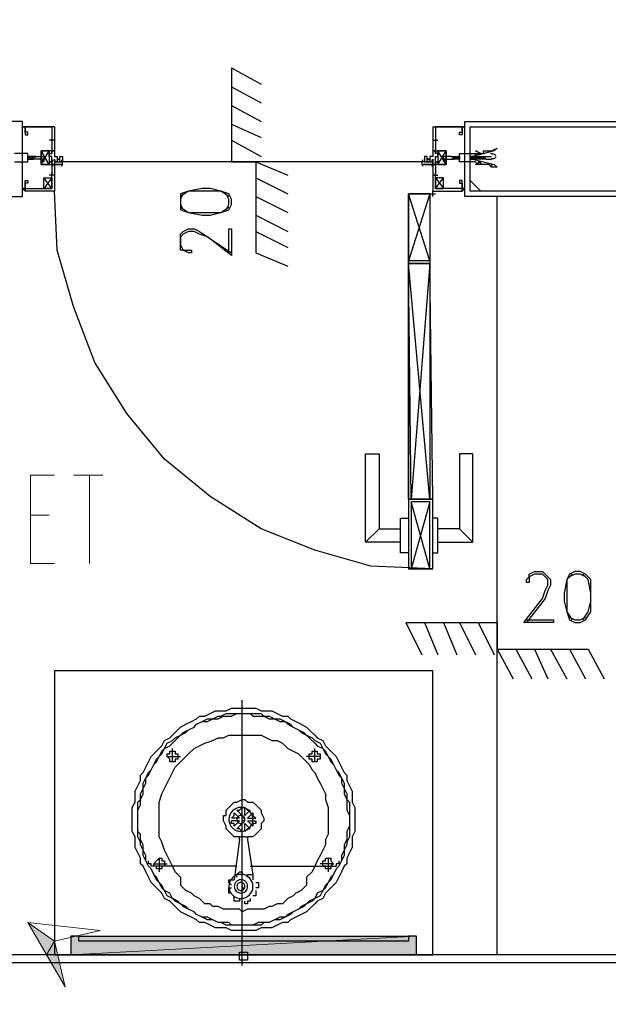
# Model space of a CAD drawing. Header units: millimetres. Extents: x 0 to 420, y 0 to 297.
# Tile 44 of 73: x 246 to 255, y 174 to 189. Entities that reach past the tile are written whole.
import ezdxf

# ---------------------------------------------------------------- set-up
doc = ezdxf.new("R2010")
doc.units = ezdxf.units.MM
doc.layers.add('FILL_000000', color=7, linetype='Continuous')
doc.layers.add('LINE_000000', color=7, linetype='Continuous')
doc.layers.add('FILL_FFFFFF', color=7, linetype='Continuous', true_color=0xffffff)
doc.layers.add('LINE_FFFFFF', color=7, linetype='Continuous', true_color=0xffffff)

msp = doc.modelspace()

# ---------------------------------------------------------------- hatches: boundary and pattern name
at = {"layer": 'FILL_000000'}
h = msp.add_hatch(color=7, dxfattribs=at)
h.dxf.hatch_style = 1
h.paths.add_polyline_path([(245.787, 175.006), (246.211, 174.71), (246.084, 174.498), (245.787, 175.006)])
h = msp.add_hatch(color=7, dxfattribs=at)
h.dxf.hatch_style = 1
h.paths.add_polyline_path([(246.211, 174.71), (246.084, 174.498), (246.38, 173.99), (246.211, 174.71)])
at = {"layer": 'FILL_FFFFFF'}
h = msp.add_hatch(color=7, dxfattribs=at)
h.dxf.hatch_style = 1
h.paths.add_polyline_path([(246.465, 174.794), (251.926, 174.794), (246.465, 174.498), (246.465, 174.794)])
h = msp.add_hatch(color=7, dxfattribs=at)
h.dxf.hatch_style = 1
h.paths.add_polyline_path([(251.926, 174.794), (246.465, 174.498), (251.926, 174.498), (251.926, 174.794)])

# ---------------------------------------------------------------- linework, layer by layer
at = {"layer": 'LINE_000000', "lineweight": 25}
for p, q in [((249.005, 188.51), (249.005, 187.029)), ((249.005, 188.51), (249.47, 188.256)), ((249.005, 188.214), (249.47, 187.96)), ((249.005, 187.918), (249.47, 187.664)), ((245.745, 187.621), (245.745, 187.621)), ((245.745, 187.579), (245.745, 187.579)), ((245.745, 187.579), (245.745, 187.579)), ((245.745, 187.537), (245.745, 187.537)), ((249.005, 187.621), (249.47, 187.41)), ((252.645, 187.621), (252.645, 187.621)), ((252.645, 187.579), (252.645, 187.579)), ((252.645, 187.579), (252.645, 187.579)), ((252.645, 187.537), (252.645, 187.537)), ((246.211, 187.367), (246.126, 187.367)), ((246.168, 187.41), (246.168, 187.325)), ((246.168, 187.367), (246.168, 187.367)), ((246.168, 187.367), (246.168, 187.367)), ((249.005, 187.367), (249.47, 187.113)), ((252.18, 187.367), (252.264, 187.367)), ((252.222, 187.41), (252.222, 187.325)), ((252.222, 187.367), (252.222, 187.367)), ((252.222, 187.367), (252.222, 187.367)), ((246.126, 186.986), (245.999, 187.198)), ((246.126, 186.986), (245.999, 187.198)), ((252.264, 186.986), (252.391, 187.198)), ((252.264, 186.986), (252.391, 187.198)), ((245.787, 187.113), (245.787, 187.113)), ((245.787, 187.113), (245.787, 187.113)), ((245.787, 187.113), (245.787, 187.113)), ((245.787, 187.071), (245.787, 187.071)), ((245.83, 187.113), (245.83, 187.113)), ((245.872, 187.113), (245.83, 187.113)), ((245.83, 187.071), (245.83, 187.071)), ((245.83, 187.071), (245.872, 187.071)), ((245.872, 187.113), (245.872, 187.113)), ((245.872, 187.071), (245.872, 187.071)), ((245.872, 187.071), (245.872, 187.071)), ((246.211, 187.029), (246.338, 187.029)), ((252.053, 187.029), (246.338, 187.029)), ((249.005, 187.029), (249.386, 187.029)), ((249.386, 187.029), (249.386, 185.589)), ((249.386, 187.029), (249.894, 186.817)), ((252.053, 187.029), (252.18, 187.029)), ((252.476, 187.113), (252.518, 187.113)), ((252.518, 187.071), (252.476, 187.113)), ((252.476, 187.113), (252.476, 187.113)), ((252.518, 187.113), (252.561, 187.113)), ((252.518, 187.113), (252.518, 187.113)), ((252.518, 187.071), (252.518, 187.071)), ((252.561, 187.071), (252.518, 187.071)), ((252.518, 187.071), (252.518, 187.071)), ((252.561, 187.113), (252.561, 187.113)), ((252.561, 187.071), (252.561, 187.071)), ((252.603, 187.113), (252.603, 187.113)), ((252.603, 187.113), (252.603, 187.113)), ((252.603, 187.113), (252.603, 187.113)), ((252.603, 187.071), (252.603, 187.071)), ((252.772, 187.113), (252.815, 187.113)), ((252.772, 187.113), (252.772, 187.113)), ((252.772, 187.071), (252.772, 187.071)), ((252.815, 187.071), (252.772, 187.071)), ((252.772, 187.071), (252.772, 187.071)), ((252.815, 187.113), (252.815, 187.113)), ((252.815, 187.071), (252.815, 187.071)), ((252.857, 187.113), (252.857, 187.113)), ((252.857, 187.113), (252.899, 187.113)), ((252.857, 187.113), (252.857, 187.113)), ((252.899, 187.071), (252.857, 187.071)), ((252.857, 187.071), (252.857, 187.071)), ((252.899, 187.113), (252.899, 187.113)), ((252.899, 187.113), (252.942, 187.113)), ((252.899, 187.113), (252.899, 187.113)), ((252.899, 187.113), (252.899, 187.113)), ((252.899, 187.071), (252.899, 187.071)), ((252.942, 187.071), (252.899, 187.071)), ((252.899, 187.071), (252.899, 187.071)), ((252.899, 187.071), (252.899, 187.071)), ((252.942, 187.113), (252.984, 187.113)), ((252.942, 187.113), (252.942, 187.113)), ((252.984, 187.071), (252.942, 187.071)), ((252.942, 187.071), (252.942, 187.071)), ((252.942, 187.071), (252.942, 187.071)), ((252.984, 187.071), (252.984, 187.113)), ((252.984, 187.113), (252.984, 187.113)), ((252.984, 187.113), (252.984, 187.113)), ((252.984, 187.113), (253.111, 187.113)), ((252.984, 187.071), (252.984, 187.071)), ((253.026, 187.071), (252.984, 187.071)), ((252.984, 187.071), (252.984, 187.071)), ((252.984, 187.071), (252.984, 187.071)), ((253.026, 187.071), (253.026, 187.071)), ((253.026, 187.071), (253.111, 187.071)), ((246.168, 186.775), (246.168, 186.859)), ((246.168, 186.775), (246.168, 186.859)), ((252.222, 186.775), (252.222, 186.859)), ((252.222, 186.775), (252.222, 186.859)), ((246.168, 186.605), (246.041, 186.775)), ((246.168, 186.775), (246.041, 186.605)), ((246.211, 186.817), (246.126, 186.817)), ((246.211, 186.817), (246.126, 186.817)), ((246.168, 186.817), (246.168, 186.817)), ((246.168, 186.817), (246.168, 186.817)), ((249.386, 186.775), (249.894, 186.521)), ((252.18, 186.817), (252.264, 186.817)), ((252.18, 186.817), (252.264, 186.817)), ((252.222, 186.817), (252.222, 186.817)), ((252.222, 186.817), (252.222, 186.817)), ((252.222, 186.605), (252.349, 186.775)), ((252.222, 186.775), (252.349, 186.605)), ((252.942, 186.563), (252.772, 186.732)), ((245.703, 186.563), (245.703, 186.563)), ((245.745, 186.605), (245.745, 186.605)), ((245.745, 186.563), (245.745, 186.563)), ((252.18, 186.478), (252.18, 186.563)), ((252.645, 186.605), (252.645, 186.605)), ((252.645, 186.563), (252.645, 186.563)), ((252.688, 186.563), (252.688, 186.563)), ((249.386, 186.478), (249.894, 186.224)), ((252.137, 185.462), (251.799, 186.521)), ((252.137, 186.521), (251.799, 185.462)), ((252.137, 186.521), (252.222, 186.521)), ((253.196, 174.498), (253.196, 186.478)), ((249.386, 186.182), (249.894, 185.928)), ((249.386, 185.928), (249.894, 185.674)), ((249.386, 185.589), (249.894, 185.378)), ((252.137, 181.695), (251.799, 185.42)), ((252.137, 185.42), (251.841, 181.695)), ((252.137, 181.652), (251.841, 180.594)), ((252.137, 180.594), (251.841, 181.652)), ((251.333, 181.229), (251.121, 181.017)), ((252.603, 181.229), (252.815, 181.017)), ((251.756, 179.747), (253.196, 179.747)), ((251.756, 179.747), (252.01, 179.239)), ((252.053, 179.747), (252.264, 179.239)), ((252.349, 179.747), (252.561, 179.239)), ((252.603, 179.747), (252.857, 179.239)), ((252.899, 179.747), (253.153, 179.239)), ((253.196, 179.747), (253.196, 179.324)), ((253.196, 179.324), (254.635, 179.324)), ((253.196, 179.324), (253.45, 178.858)), ((253.492, 179.324), (253.746, 178.858)), ((253.788, 179.324), (254, 178.858)), ((254.042, 179.324), (254.296, 178.858)), ((254.339, 179.324), (254.593, 178.858)), ((254.635, 179.324), (254.889, 178.858)), ((249.174, 174.329), (249.174, 178.52)), ((248.073, 177.546), (248.073, 177.758)), ((250.317, 177.546), (250.317, 177.758)), ((247.989, 177.631), (248.2, 177.631)), ((248.158, 177.631), (248.158, 177.631)), ((250.402, 177.631), (250.19, 177.631)), ((250.402, 177.631), (250.402, 177.631)), ((249.047, 176.742), (249.132, 176.657)), ((249.089, 176.784), (249.089, 176.784)), ((249.216, 176.699), (249.216, 176.826)), ((249.301, 176.784), (249.216, 176.699)), ((249.343, 176.742), (249.259, 176.657)), ((249.343, 176.742), (249.343, 176.742)), ((249.005, 176.657), (249.005, 176.657)), ((249.132, 176.657), (249.005, 176.657)), ((249.216, 176.657), (249.174, 176.657)), ((249.216, 176.615), (249.174, 176.615)), ((249.259, 176.657), (249.386, 176.657)), ((249.259, 176.615), (249.386, 176.615)), ((249.259, 176.615), (249.343, 176.53)), ((249.047, 176.53), (249.047, 176.53)), ((249.174, 176.445), (249.174, 176.572)), ((249.174, 176.445), (249.174, 176.445)), ((249.301, 176.488), (249.301, 176.488)), ((249.132, 176.318), (249.047, 175.683)), ((249.216, 176.361), (249.174, 176.361)), ((249.259, 176.318), (249.343, 175.768)), ((247.862, 176.022), (247.862, 175.81)), ((250.529, 176.022), (250.529, 175.81)), ((249.089, 175.895), (247.735, 175.895)), ((247.777, 175.937), (247.989, 175.937)), ((247.946, 175.937), (247.946, 175.937)), ((249.301, 175.895), (250.656, 175.895)), ((250.613, 175.937), (250.402, 175.937)), ((250.613, 175.937), (250.613, 175.937)), ((250.613, 175.937), (250.613, 175.937)), ((248.2, 175.726), (248.2, 175.599)), ((249.089, 175.726), (249.089, 175.726)), ((250.19, 175.726), (250.19, 175.599)), ((249.005, 175.599), (249.005, 175.599)), ((249.174, 175.599), (249.174, 175.514)), ((249.174, 175.556), (249.216, 175.556)), ((249.386, 175.641), (249.386, 175.641)), ((249.005, 175.472), (249.005, 175.472)), ((249.301, 175.387), (249.301, 175.387)), ((249.301, 174.498), (249.089, 174.498))]:
    msp.add_line(p, q, dxfattribs=at)
at = {"layer": 'LINE_000000', "lineweight": 0}
for p, q in [((245.703, 187.071), (245.703, 187.071)), ((252.688, 187.071), (252.688, 187.071))]:
    msp.add_line(p, q, dxfattribs=at)
at = {"layer": 'LINE_000000', "lineweight": 13}
for p, q in [((252.18, 186.521), (252.18, 186.521)), ((246.507, 182.076), (246.973, 182.076)), ((246.761, 180.679), (246.761, 182.076)), ((246.126, 181.441), (245.83, 181.441))]:
    msp.add_line(p, q, dxfattribs=at)
at = {"layer": 'LINE_000000', "lineweight": 5}
msp.add_line((247.1, 174.498), (240.115, 174.498), dxfattribs=at)
at = {"layer": 'LINE_000000', "lineweight": 25}
for points in [[(237.194, 186.478), (245.703, 186.478), (245.703, 187.664), (237.194, 187.664), (237.194, 212.386)], [(261.197, 186.478), (252.688, 186.478), (252.688, 187.664), (262.382, 187.664)], [(246.211, 187.579), (246.211, 187.198), (246.168, 187.198), (246.168, 187.156), (246.168, 187.198), (245.999, 187.198), (245.999, 187.071), (245.999, 186.986), (246.168, 186.986), (246.168, 187.029), (246.168, 186.986), (246.211, 186.986), (246.211, 186.563), (245.745, 186.563), (245.745, 186.69), (245.745, 186.732), (245.787, 186.732), (245.787, 186.69), (245.745, 186.69), (245.745, 186.605), (246.168, 186.605), (246.168, 186.775)], [(246.211, 187.579), (245.745, 187.579), (245.745, 187.452), (245.787, 187.452), (245.787, 187.494), (245.745, 187.494), (245.745, 187.579), (246.168, 187.579), (246.168, 187.367)], [(252.18, 187.579), (252.18, 187.198), (252.222, 187.198), (252.222, 187.156), (252.222, 187.198), (252.391, 187.198), (252.391, 187.071), (252.391, 186.986), (252.222, 186.986), (252.222, 187.029), (252.222, 186.986), (252.18, 186.986), (252.18, 186.563), (252.645, 186.563), (252.645, 186.69), (252.645, 186.732), (252.603, 186.732), (252.603, 186.69), (252.645, 186.69), (252.645, 186.605), (252.222, 186.605), (252.222, 186.775)], [(252.18, 187.579), (252.645, 187.579), (252.645, 187.452), (252.603, 187.452), (252.603, 187.494), (252.645, 187.494), (252.645, 187.579), (252.222, 187.579), (252.222, 187.367)], [(246.168, 187.325), (246.168, 187.198), (245.999, 187.198), (245.999, 186.986), (246.168, 186.986), (246.168, 186.817)], [(252.222, 187.325), (252.222, 187.198), (252.391, 187.198), (252.391, 186.986), (252.222, 186.986), (252.222, 186.817)], [(245.999, 186.986), (245.999, 187.198), (246.126, 187.198), (246.126, 186.986), (245.999, 186.986), (246.126, 187.198)], [(245.999, 186.986), (245.999, 187.198), (246.126, 187.198), (246.126, 186.986), (245.999, 186.986), (246.126, 187.198)], [(252.391, 186.986), (252.391, 187.198), (252.264, 187.198), (252.264, 186.986), (252.391, 186.986), (252.264, 187.198)], [(252.391, 186.986), (252.391, 187.198), (252.264, 187.198), (252.264, 186.986), (252.391, 186.986), (252.264, 187.198)], [(245.576, 187.029), (245.787, 187.029), (245.787, 187.156), (245.576, 187.156)], [(245.787, 187.113), (245.787, 187.071), (245.83, 187.113)], [(245.787, 187.113), (245.787, 187.071), (245.83, 187.071)], [(245.83, 187.071), (245.83, 187.113), (245.787, 187.113)], [(245.872, 187.071), (245.872, 187.113), (245.83, 187.071), (245.872, 187.113)], [(245.914, 187.113), (245.999, 187.113), (246.041, 187.113), (246.041, 187.071), (245.999, 187.071), (246.041, 187.071), (246.041, 187.029), (245.999, 187.071), (245.872, 187.071), (245.914, 187.113), (245.872, 187.113)], [(246.182, 187.059), (246.176, 187.046), (246.172, 187.034), (246.169, 187.021), (246.168, 187.007), (246.169, 186.994), (246.172, 186.981), (246.176, 186.969), (246.182, 186.956)], [(246.212, 187.042), (246.227, 187.036), (246.243, 187.032), (246.258, 187.03), (246.274, 187.029), (246.29, 187.03), (246.306, 187.032), (246.321, 187.036), (246.336, 187.042)], [(246.324, 186.956), (246.33, 186.969), (246.334, 186.981), (246.337, 186.994), (246.338, 187.007), (246.337, 187.021), (246.334, 187.034), (246.33, 187.046), (246.324, 187.059)], [(252.024, 187.059), (252.018, 187.046), (252.014, 187.034), (252.011, 187.021), (252.01, 187.007), (252.011, 186.994), (252.014, 186.981), (252.018, 186.969), (252.024, 186.956)], [(252.012, 187.042), (252.027, 187.036), (252.042, 187.032), (252.058, 187.03), (252.074, 187.029), (252.09, 187.03), (252.105, 187.032), (252.121, 187.036), (252.136, 187.042)], [(252.166, 186.956), (252.172, 186.969), (252.176, 186.981), (252.179, 186.994), (252.18, 187.007), (252.179, 187.021), (252.176, 187.034), (252.172, 187.046), (252.166, 187.059)], [(252.476, 187.113), (252.391, 187.113), (252.349, 187.113), (252.349, 187.071), (252.391, 187.071), (252.349, 187.071), (252.349, 187.029), (252.391, 187.071), (252.518, 187.071)], [(252.518, 187.071), (252.518, 187.113), (252.561, 187.071), (252.518, 187.113)], [(252.603, 187.113), (252.603, 187.071), (252.561, 187.113)], [(252.603, 187.113), (252.603, 187.071), (252.561, 187.071)], [(252.561, 187.071), (252.561, 187.113), (252.603, 187.113)], [(252.857, 187.113), (252.857, 187.071), (252.815, 187.113)], [(252.857, 187.113), (252.857, 187.071), (252.815, 187.071)], [(252.815, 187.071), (252.815, 187.113), (252.857, 187.113)], [(252.899, 187.113), (252.899, 187.071), (252.857, 187.113)], [(252.942, 186.986), (252.857, 186.986), (252.942, 187.029)], [(252.942, 187.071), (252.942, 187.113), (252.984, 187.071)], [(253.184, 187.122), (253.174, 187.129), (253.164, 187.136), (253.154, 187.141), (253.143, 187.146), (253.131, 187.15), (253.12, 187.153), (253.108, 187.155), (253.096, 187.156)], [(253.096, 187.071), (253.108, 187.072), (253.12, 187.074), (253.131, 187.077), (253.143, 187.081), (253.154, 187.085), (253.164, 187.091), (253.174, 187.097), (253.184, 187.105)], [(246.336, 186.973), (246.321, 186.979), (246.306, 186.983), (246.29, 186.985), (246.274, 186.986), (246.258, 186.985), (246.243, 186.983), (246.227, 186.979), (246.212, 186.973)], [(252.136, 186.973), (252.121, 186.979), (252.105, 186.983), (252.09, 186.985), (252.074, 186.986), (252.058, 186.985), (252.042, 186.983), (252.027, 186.979), (252.012, 186.973)], [(245.745, 186.605), (245.745, 186.563), (245.745, 186.605), (245.703, 186.605)], [(252.18, 180.594), (251.206, 180.636), (250.317, 180.89), (249.47, 181.229), (248.666, 181.737), (247.946, 182.33), (247.354, 183.049), (246.846, 183.854), (246.507, 184.743), (246.253, 185.632), (246.211, 186.563)], [(248.962, 186.478), (248.835, 186.563), (248.666, 186.563), (248.539, 186.563), (248.327, 186.563), (248.2, 186.478)], [(261.197, 186.478), (261.197, 174.498), (237.194, 174.498), (237.194, 186.478)], [(248.243, 186.521), (248.2, 186.436), (248.2, 186.351), (248.243, 186.267)], [(248.92, 186.267), (248.962, 186.351), (248.962, 186.436), (248.92, 186.521)], [(252.137, 186.521), (251.799, 186.521), (251.799, 185.42), (251.926, 185.42)], [(248.2, 186.309), (248.327, 186.224), (248.539, 186.224), (248.666, 186.224), (248.835, 186.224), (248.962, 186.309)], [(248.962, 185.589), (248.962, 185.97), (249.005, 185.97), (249.005, 185.547), (248.624, 185.843), (248.497, 185.886), (248.412, 185.928), (248.327, 185.928), (248.243, 185.886), (248.2, 185.843), (248.2, 185.716), (248.243, 185.632), (248.327, 185.632), (248.37, 185.632), (248.37, 185.589), (248.327, 185.589), (248.243, 185.632), (248.2, 185.632), (248.2, 185.716), (248.2, 185.843), (248.2, 185.886), (248.243, 185.928), (248.327, 185.97), (248.412, 185.97), (248.497, 185.928), (248.624, 185.843), (249.005, 185.589)], [(252.18, 181.695), (251.799, 181.695), (251.799, 185.42), (251.926, 185.42)], [(251.672, 181.017), (251.121, 181.017), (251.121, 182.414), (251.333, 182.414), (251.333, 181.229), (251.672, 181.229)], [(252.264, 181.017), (252.815, 181.017), (252.815, 182.414), (252.603, 182.414), (252.603, 181.229), (252.264, 181.229)], [(251.799, 181.695), (251.799, 180.594), (252.18, 180.594)], [(251.799, 180.848), (251.672, 180.848), (251.672, 181.398), (251.799, 181.398)], [(252.18, 180.848), (252.264, 180.848), (252.264, 181.398), (252.18, 181.398)], [(253.661, 179.79), (254.085, 179.79), (254.085, 179.747), (253.619, 179.747), (253.915, 180.128), (253.958, 180.255), (254, 180.34), (254, 180.425), (253.958, 180.467), (253.915, 180.509), (253.788, 180.509), (253.704, 180.467), (253.704, 180.425), (253.704, 180.382), (253.661, 180.382), (253.661, 180.425), (253.704, 180.467), (253.704, 180.509), (253.788, 180.552), (253.915, 180.552), (253.958, 180.509), (254, 180.467), (254.042, 180.425), (254.042, 180.34), (254, 180.255), (253.958, 180.128), (253.661, 179.747)], [(254.381, 180.509), (254.296, 180.425), (254.296, 180.213), (254.296, 180.086), (254.296, 179.917), (254.381, 179.79)], [(254.593, 180.467), (254.508, 180.509), (254.423, 180.509), (254.339, 180.467)], [(254.55, 179.79), (254.635, 179.917), (254.677, 180.086), (254.677, 180.213), (254.635, 180.425), (254.55, 180.509)], [(254.339, 179.832), (254.423, 179.79), (254.508, 179.79), (254.593, 179.832)], [(248.2, 175.726), (248.116, 175.81), (248.073, 175.895), (248.031, 175.98), (247.989, 176.064), (247.946, 176.149), (247.904, 176.276), (247.862, 176.361), (247.862, 176.445), (247.862, 176.53), (247.862, 176.657), (247.862, 176.742), (247.862, 176.826), (247.862, 176.911), (247.904, 177.038), (247.946, 177.123), (247.989, 177.207), (248.031, 177.292), (248.073, 177.377), (248.116, 177.461), (248.2, 177.546), (248.285, 177.631), (248.327, 177.673), (248.412, 177.758), (248.497, 177.8), (248.581, 177.842), (248.708, 177.885), (248.793, 177.927), (248.878, 177.927), (248.962, 177.969), (249.089, 177.969), (249.174, 177.969), (249.259, 177.969), (249.343, 177.969), (249.47, 177.969), (249.555, 177.927), (249.64, 177.885), (249.724, 177.885), (249.809, 177.842), (249.894, 177.758), (249.978, 177.715), (250.063, 177.673), (250.148, 177.588), (250.19, 177.546), (250.232, 177.504), (250.275, 177.419), (250.317, 177.377), (250.359, 177.292), (250.402, 177.207), (250.444, 177.123), (250.486, 177.038), (250.486, 176.953), (250.529, 176.826), (250.529, 176.742), (250.529, 176.657), (250.529, 176.572), (250.529, 176.488), (250.529, 176.403), (250.486, 176.318), (250.486, 176.234), (250.444, 176.149), (250.402, 176.064), (250.359, 175.98), (250.317, 175.895), (250.275, 175.81), (250.19, 175.726)], [(249.132, 176.361), (249.089, 176.361), (249.047, 176.361), (249.005, 176.403), (248.962, 176.445), (248.92, 176.488), (248.92, 176.53), (248.878, 176.615), (248.878, 176.657), (248.878, 176.699), (248.92, 176.699), (248.92, 176.742), (248.92, 176.784), (248.962, 176.826), (249.005, 176.869), (249.047, 176.911), (249.089, 176.911), (249.174, 176.953), (249.216, 176.953), (249.259, 176.911), (249.301, 176.911), (249.343, 176.911), (249.386, 176.869), (249.428, 176.826), (249.47, 176.784), (249.47, 176.742), (249.513, 176.657), (249.513, 176.615), (249.47, 176.572), (249.47, 176.53), (249.47, 176.488), (249.428, 176.445), (249.386, 176.403), (249.343, 176.361), (249.301, 176.361), (249.259, 176.361)], [(249.005, 176.657), (249.047, 176.699), (249.047, 176.742)], [(249.089, 176.784), (249.174, 176.699), (249.174, 176.826)], [(249.089, 176.784), (249.132, 176.784), (249.174, 176.826), (249.216, 176.826), (249.259, 176.784), (249.301, 176.784)], [(249.343, 176.742), (249.343, 176.699), (249.386, 176.657)], [(249.047, 176.53), (249.132, 176.615), (249.005, 176.615)], [(249.047, 176.53), (249.047, 176.572), (249.005, 176.572), (249.005, 176.615)], [(249.386, 176.615), (249.386, 176.572), (249.343, 176.572), (249.343, 176.53)], [(249.174, 176.445), (249.132, 176.488), (249.089, 176.488), (249.174, 176.572)], [(249.216, 176.445), (249.216, 176.572), (249.301, 176.488)], [(249.301, 176.488), (249.259, 176.488), (249.216, 176.445)], [(249.132, 176.318), (249.132, 176.361), (249.174, 176.361)], [(249.216, 176.361), (249.259, 176.361), (249.259, 176.318)], [(247.735, 175.895), (247.735, 175.937), (247.692, 175.937), (247.692, 175.98)], [(250.698, 175.98), (250.698, 175.937), (250.656, 175.937), (250.656, 175.895)], [(249.089, 175.726), (249.089, 175.768), (249.132, 175.81), (249.174, 175.81), (249.174, 175.768)], [(249.005, 175.599), (248.962, 175.641), (248.962, 175.683), (249.005, 175.683), (249.047, 175.683)], [(249.259, 175.726), (249.259, 175.768), (249.301, 175.768), (249.343, 175.768), (249.343, 175.726), (249.343, 175.683)], [(250.19, 175.599), (250.148, 175.556), (250.105, 175.514), (250.021, 175.472), (249.978, 175.429), (249.894, 175.387), (249.851, 175.345), (249.809, 175.302), (249.724, 175.302), (249.64, 175.26), (249.597, 175.26), (249.513, 175.218), (249.47, 175.218), (249.386, 175.218), (249.343, 175.218), (249.259, 175.218), (249.174, 175.175), (249.132, 175.218), (249.047, 175.218), (249.005, 175.218), (248.92, 175.218), (248.878, 175.218), (248.793, 175.26), (248.708, 175.26), (248.666, 175.302), (248.581, 175.302), (248.539, 175.345), (248.497, 175.387), (248.412, 175.429), (248.37, 175.472), (248.285, 175.514), (248.243, 175.556), (248.2, 175.599)], [(249.005, 175.472), (248.962, 175.472), (248.962, 175.514), (248.962, 175.556), (249.005, 175.556)], [(249.386, 175.514), (249.386, 175.472), (249.386, 175.429), (249.343, 175.429)], [(249.386, 175.641), (249.428, 175.641), (249.428, 175.599), (249.428, 175.556), (249.386, 175.556)], [(249.132, 175.387), (249.132, 175.345), (249.089, 175.345), (249.047, 175.345), (249.047, 175.387), (249.047, 175.429)], [(249.301, 175.387), (249.301, 175.345), (249.259, 175.345), (249.259, 175.302), (249.216, 175.302), (249.216, 175.345)], [(246.592, 174.794), (246.465, 174.794), (246.465, 174.498), (251.926, 174.498), (251.926, 174.794), (251.799, 174.794)]]:
    msp.add_lwpolyline(points, dxfattribs=at)
for points in [[(245.703, 187.579), (245.745, 187.579), (245.703, 187.579)], [(245.703, 187.579), (245.745, 187.579), (245.703, 187.579)], [(252.688, 187.579), (252.645, 187.579), (252.688, 187.579)], [(252.688, 187.579), (252.645, 187.579), (252.688, 187.579)], [(261.281, 187.579), (261.281, 186.563), (252.772, 186.563), (252.772, 187.579), (261.281, 187.579)], [(246.211, 187.071), (246.211, 186.986), (246.168, 186.986), (246.168, 187.029), (246.126, 187.029), (246.168, 187.029), (246.168, 187.113), (246.126, 187.113), (246.126, 187.156), (246.168, 187.156), (246.168, 187.198), (246.211, 187.198), (246.211, 187.113), (246.253, 187.113), (246.253, 187.071), (246.295, 187.071), (246.295, 187.113), (246.338, 187.113), (246.338, 187.029), (246.295, 187.029), (246.295, 187.071), (246.253, 187.071), (246.253, 187.029), (246.211, 187.029), (246.211, 187.071)], [(246.211, 187.071), (246.211, 186.986), (246.168, 186.986), (246.168, 187.029), (246.126, 187.029), (246.168, 187.029), (246.168, 187.113), (246.126, 187.113), (246.126, 187.156), (246.168, 187.156), (246.168, 187.198), (246.211, 187.198), (246.211, 187.113), (246.253, 187.113), (246.253, 187.071), (246.295, 187.071), (246.295, 187.113), (246.338, 187.113), (246.338, 187.029), (246.295, 187.029), (246.295, 187.071), (246.253, 187.071), (246.253, 187.029), (246.211, 187.029), (246.211, 187.071)], [(252.18, 187.071), (252.18, 186.986), (252.222, 186.986), (252.222, 187.029), (252.264, 187.029), (252.222, 187.029), (252.222, 187.113), (252.264, 187.113), (252.264, 187.156), (252.222, 187.156), (252.222, 187.198), (252.18, 187.198), (252.18, 187.113), (252.137, 187.113), (252.137, 187.071), (252.095, 187.071), (252.095, 187.113), (252.053, 187.113), (252.053, 187.029), (252.095, 187.029), (252.095, 187.071), (252.137, 187.071), (252.137, 187.029), (252.18, 187.029), (252.18, 187.071)], [(252.18, 187.071), (252.18, 186.986), (252.222, 186.986), (252.222, 187.029), (252.264, 187.029), (252.222, 187.029), (252.222, 187.113), (252.264, 187.113), (252.264, 187.156), (252.222, 187.156), (252.222, 187.198), (252.18, 187.198), (252.18, 187.113), (252.137, 187.113), (252.137, 187.071), (252.095, 187.071), (252.095, 187.113), (252.053, 187.113), (252.053, 187.029), (252.095, 187.029), (252.095, 187.071), (252.137, 187.071), (252.137, 187.029), (252.18, 187.029), (252.18, 187.071)], [(252.772, 187.071), (252.815, 187.071), (253.153, 186.986), (253.196, 186.944), (253.111, 186.944), (253.111, 186.986), (253.111, 186.944), (253.069, 186.986), (253.026, 186.986), (252.984, 186.986), (252.942, 186.986), (252.942, 187.029), (252.899, 187.029), (252.899, 186.986), (252.857, 187.029), (252.815, 187.029), (252.603, 187.029), (252.603, 187.156), (252.815, 187.156), (252.857, 187.156), (252.857, 187.113), (252.857, 187.156), (252.899, 187.156), (252.942, 187.156), (252.984, 187.156), (252.984, 187.198), (253.026, 187.198), (253.069, 187.198), (253.111, 187.198), (253.196, 187.24), (253.153, 187.198), (252.815, 187.113), (252.772, 187.113), (252.772, 187.071)], [(252.942, 187.156), (252.857, 187.198), (252.942, 187.156)], [(252.772, 187.113), (252.815, 187.071), (252.772, 187.113)], [(252.899, 187.113), (252.942, 187.071), (252.899, 187.113)], [(252.984, 187.113), (253.026, 187.071), (252.984, 187.113)], [(246.211, 186.986), (246.338, 186.986), (246.211, 186.986)], [(252.053, 186.986), (252.18, 186.986), (252.053, 186.986)], [(246.168, 186.775), (246.168, 186.605), (246.041, 186.605), (246.041, 186.775), (246.168, 186.775)], [(252.222, 186.775), (252.222, 186.605), (252.349, 186.605), (252.349, 186.775), (252.222, 186.775)], [(245.703, 186.605), (245.745, 186.563), (245.703, 186.605)], [(248.2, 186.351), (248.2, 186.267), (248.327, 186.224), (248.539, 186.182), (248.666, 186.182), (248.835, 186.224), (248.962, 186.267), (249.005, 186.351), (249.005, 186.436), (248.962, 186.521), (248.835, 186.563), (248.666, 186.605), (248.539, 186.605), (248.327, 186.563), (248.2, 186.521), (248.2, 186.436), (248.2, 186.351)], [(252.688, 186.605), (252.645, 186.563), (252.688, 186.605)], [(252.645, 186.605), (252.688, 186.605), (252.645, 186.605), (252.645, 186.563), (252.645, 186.605)], [(252.137, 185.42), (251.799, 185.42), (251.799, 186.521), (252.137, 186.521), (252.137, 185.42)], [(252.137, 185.462), (251.799, 185.462), (251.799, 186.521), (252.137, 186.521), (252.137, 185.462)], [(252.137, 185.42), (252.137, 181.695), (251.841, 181.695), (251.799, 185.42), (252.137, 185.42), (251.799, 185.42), (251.799, 181.695), (252.18, 181.695), (252.137, 185.42)], [(252.18, 181.695), (251.799, 181.695), (251.799, 180.594), (252.18, 180.594), (252.18, 181.695)], [(252.137, 181.652), (251.841, 181.652), (251.841, 180.594), (252.137, 180.594), (252.137, 181.652)], [(254.423, 180.552), (254.339, 180.509), (254.296, 180.425), (254.254, 180.213), (254.254, 180.086), (254.296, 179.917), (254.339, 179.79), (254.423, 179.747), (254.508, 179.747), (254.593, 179.79), (254.677, 179.917), (254.677, 180.086), (254.677, 180.213), (254.677, 180.425), (254.593, 180.509), (254.508, 180.552), (254.423, 180.552)], [(246.211, 174.498), (252.18, 174.498), (252.18, 178.985), (246.211, 178.985), (246.211, 174.498)], [(249.174, 178.393), (249.301, 178.393), (249.386, 178.393), (249.47, 178.35), (249.555, 178.35), (249.64, 178.35), (249.724, 178.308), (249.809, 178.266), (249.894, 178.266), (249.936, 178.223), (250.021, 178.181), (250.105, 178.139), (250.19, 178.096), (250.232, 178.054), (250.317, 177.969), (250.359, 177.927), (250.444, 177.885), (250.486, 177.8), (250.529, 177.758), (250.613, 177.673), (250.656, 177.631), (250.698, 177.546), (250.74, 177.461), (250.783, 177.377), (250.825, 177.334), (250.825, 177.25), (250.867, 177.165), (250.91, 177.08), (250.91, 176.996), (250.91, 176.911), (250.952, 176.826), (250.952, 176.742), (250.952, 176.615), (250.952, 176.53), (250.952, 176.445), (250.91, 176.361), (250.91, 176.276), (250.91, 176.191), (250.867, 176.107), (250.825, 176.022), (250.825, 175.937), (250.783, 175.895), (250.74, 175.81), (250.698, 175.726), (250.656, 175.641), (250.613, 175.599), (250.529, 175.514), (250.486, 175.472), (250.444, 175.387), (250.359, 175.345), (250.317, 175.302), (250.232, 175.218), (250.19, 175.175), (250.105, 175.133), (250.021, 175.091), (249.936, 175.048), (249.894, 175.006), (249.809, 175.006), (249.724, 174.964), (249.64, 174.921), (249.555, 174.921), (249.47, 174.921), (249.386, 174.879), (249.301, 174.879), (249.174, 174.879), (249.089, 174.879), (249.005, 174.879), (248.92, 174.921), (248.835, 174.921), (248.751, 174.921), (248.666, 174.964), (248.581, 175.006), (248.497, 175.006), (248.454, 175.048), (248.37, 175.091), (248.285, 175.133), (248.2, 175.175), (248.158, 175.218), (248.073, 175.302), (248.031, 175.345), (247.946, 175.387), (247.904, 175.472), (247.862, 175.514), (247.777, 175.599), (247.735, 175.641), (247.692, 175.726), (247.65, 175.81), (247.608, 175.895), (247.565, 175.937), (247.565, 176.022), (247.523, 176.107), (247.481, 176.191), (247.481, 176.276), (247.481, 176.361), (247.438, 176.445), (247.438, 176.53), (247.438, 176.615), (247.438, 176.742), (247.438, 176.826), (247.481, 176.911), (247.481, 176.996), (247.481, 177.08), (247.523, 177.165), (247.565, 177.25), (247.565, 177.334), (247.608, 177.377), (247.65, 177.461), (247.692, 177.546), (247.735, 177.631), (247.777, 177.673), (247.862, 177.758), (247.904, 177.8), (247.946, 177.885), (248.031, 177.927), (248.073, 177.969), (248.158, 178.054), (248.2, 178.096), (248.285, 178.139), (248.37, 178.181), (248.454, 178.223), (248.497, 178.266), (248.581, 178.266), (248.666, 178.308), (248.751, 178.35), (248.835, 178.35), (248.92, 178.35), (249.005, 178.393), (249.089, 178.393), (249.174, 178.393)], [(249.174, 174.964), (249.089, 174.964), (249.005, 174.964), (248.962, 175.006), (248.878, 175.006), (248.793, 175.006), (248.708, 175.048), (248.624, 175.091), (248.539, 175.091), (248.454, 175.133), (248.412, 175.175), (248.327, 175.218), (248.285, 175.26), (248.2, 175.302), (248.158, 175.345), (248.073, 175.387), (248.031, 175.472), (247.946, 175.514), (247.904, 175.599), (247.862, 175.641), (247.819, 175.726), (247.777, 175.768), (247.735, 175.853), (247.692, 175.895), (247.65, 175.98), (247.65, 176.064), (247.608, 176.149), (247.608, 176.234), (247.565, 176.318), (247.565, 176.403), (247.523, 176.445), (247.523, 176.53), (247.523, 176.615), (247.523, 176.699), (247.523, 176.784), (247.565, 176.869), (247.565, 176.953), (247.608, 177.038), (247.608, 177.123), (247.65, 177.207), (247.65, 177.292), (247.692, 177.334), (247.735, 177.419), (247.777, 177.504), (247.819, 177.546), (247.862, 177.631), (247.904, 177.673), (247.946, 177.758), (248.031, 177.8), (248.073, 177.842), (248.158, 177.927), (248.2, 177.969), (248.285, 178.012), (248.327, 178.054), (248.412, 178.096), (248.454, 178.139), (248.539, 178.181), (248.624, 178.181), (248.708, 178.223), (248.793, 178.223), (248.878, 178.266), (248.962, 178.266), (249.005, 178.266), (249.089, 178.308), (249.174, 178.308), (249.301, 178.308), (249.343, 178.266), (249.428, 178.266), (249.513, 178.266), (249.597, 178.223), (249.682, 178.223), (249.767, 178.181), (249.851, 178.181), (249.894, 178.139), (249.978, 178.096), (250.063, 178.054), (250.105, 178.012), (250.19, 177.969), (250.232, 177.927), (250.317, 177.842), (250.359, 177.8), (250.444, 177.758), (250.486, 177.673), (250.529, 177.631), (250.571, 177.546), (250.613, 177.504), (250.656, 177.419), (250.698, 177.334), (250.74, 177.292), (250.74, 177.207), (250.783, 177.123), (250.783, 177.038), (250.825, 176.953), (250.825, 176.869), (250.825, 176.784), (250.867, 176.699), (250.867, 176.615), (250.867, 176.53), (250.825, 176.445), (250.825, 176.403), (250.825, 176.318), (250.783, 176.234), (250.783, 176.149), (250.74, 176.064), (250.74, 175.98), (250.698, 175.895), (250.656, 175.853), (250.613, 175.768), (250.571, 175.726), (250.529, 175.641), (250.486, 175.599), (250.444, 175.514), (250.359, 175.472), (250.317, 175.387), (250.232, 175.345), (250.19, 175.302), (250.105, 175.26), (250.063, 175.218), (249.978, 175.175), (249.894, 175.133), (249.851, 175.091), (249.767, 175.091), (249.682, 175.048), (249.597, 175.006), (249.513, 175.006), (249.428, 175.006), (249.343, 174.964), (249.301, 174.964), (249.174, 174.964)], [(249.174, 174.964), (249.089, 174.964), (249.005, 174.964), (248.92, 174.964), (248.835, 175.006), (248.793, 175.006), (248.708, 175.048), (248.624, 175.048), (248.539, 175.091), (248.454, 175.133), (248.412, 175.175), (248.327, 175.218), (248.243, 175.26), (248.2, 175.302), (248.116, 175.345), (248.073, 175.387), (247.989, 175.429), (247.946, 175.514), (247.904, 175.556), (247.862, 175.641), (247.819, 175.683), (247.777, 175.768), (247.735, 175.853), (247.692, 175.895), (247.65, 175.98), (247.608, 176.064), (247.608, 176.149), (247.565, 176.234), (247.565, 176.276), (247.523, 176.361), (247.523, 176.445), (247.523, 176.53), (247.523, 176.615), (247.523, 176.742), (247.523, 176.826), (247.523, 176.911), (247.565, 176.953), (247.565, 177.038), (247.608, 177.123), (247.608, 177.207), (247.65, 177.292), (247.692, 177.377), (247.735, 177.419), (247.777, 177.504), (247.819, 177.588), (247.862, 177.631), (247.904, 177.715), (247.946, 177.758), (247.989, 177.842), (248.073, 177.885), (248.116, 177.927), (248.2, 177.969), (248.243, 178.012), (248.327, 178.054), (248.412, 178.096), (248.454, 178.139), (248.539, 178.181), (248.624, 178.223), (248.708, 178.223), (248.793, 178.266), (248.835, 178.266), (248.92, 178.308), (249.005, 178.308), (249.089, 178.308), (249.174, 178.308), (249.301, 178.308), (249.386, 178.308), (249.47, 178.308), (249.513, 178.266), (249.597, 178.266), (249.682, 178.223), (249.767, 178.223), (249.851, 178.181), (249.936, 178.139), (249.978, 178.096), (250.063, 178.054), (250.148, 178.012), (250.19, 177.969), (250.275, 177.927), (250.317, 177.885), (250.402, 177.842), (250.444, 177.758), (250.486, 177.715), (250.529, 177.631), (250.571, 177.588), (250.613, 177.504), (250.656, 177.419), (250.698, 177.377), (250.74, 177.292), (250.783, 177.207), (250.783, 177.123), (250.825, 177.038), (250.825, 176.953), (250.867, 176.911), (250.867, 176.826), (250.867, 176.742), (250.867, 176.615), (250.867, 176.53), (250.867, 176.445), (250.867, 176.361), (250.825, 176.276), (250.825, 176.234), (250.783, 176.149), (250.783, 176.064), (250.74, 175.98), (250.698, 175.895), (250.656, 175.853), (250.613, 175.768), (250.571, 175.683), (250.529, 175.641), (250.486, 175.556), (250.444, 175.514), (250.402, 175.429), (250.317, 175.387), (250.275, 175.345), (250.19, 175.302), (250.148, 175.26), (250.063, 175.218), (249.978, 175.175), (249.936, 175.133), (249.851, 175.091), (249.767, 175.048), (249.682, 175.048), (249.597, 175.006), (249.513, 175.006), (249.47, 174.964), (249.386, 174.964), (249.301, 174.964), (249.174, 174.964)], [(248.158, 177.631), (248.158, 177.588), (248.116, 177.588), (248.116, 177.546), (248.073, 177.546), (248.031, 177.546), (248.031, 177.588), (247.989, 177.631), (247.989, 177.673), (248.031, 177.673), (248.031, 177.715), (248.073, 177.715), (248.116, 177.715), (248.116, 177.673), (248.158, 177.673), (248.158, 177.631)], [(250.402, 177.631), (250.402, 177.588), (250.359, 177.588), (250.359, 177.546), (250.317, 177.546), (250.275, 177.546), (250.275, 177.588), (250.232, 177.588), (250.232, 177.631), (250.232, 177.673), (250.275, 177.673), (250.275, 177.715), (250.317, 177.715), (250.359, 177.715), (250.359, 177.673), (250.402, 177.673), (250.402, 177.631)], [(249.343, 176.636), (249.339, 176.674), (249.328, 176.71), (249.311, 176.742), (249.288, 176.771), (249.259, 176.794), (249.227, 176.811), (249.191, 176.822), (249.153, 176.826), (249.114, 176.822), (249.079, 176.811), (249.046, 176.794), (249.018, 176.771), (248.995, 176.742), (248.977, 176.71), (248.966, 176.674), (248.962, 176.636), (248.966, 176.597), (248.977, 176.562), (248.995, 176.529), (249.018, 176.501), (249.046, 176.478), (249.079, 176.46), (249.114, 176.449), (249.153, 176.445), (249.191, 176.449), (249.227, 176.46), (249.259, 176.478), (249.288, 176.501), (249.311, 176.529), (249.328, 176.562), (249.339, 176.597), (249.343, 176.636)], [(249.216, 176.636), (249.215, 176.649), (249.211, 176.661), (249.205, 176.671), (249.198, 176.681), (249.188, 176.688), (249.178, 176.694), (249.166, 176.698), (249.153, 176.699), (249.14, 176.698), (249.128, 176.694), (249.117, 176.688), (249.108, 176.681), (249.1, 176.671), (249.094, 176.661), (249.091, 176.649), (249.089, 176.636), (249.091, 176.623), (249.094, 176.611), (249.1, 176.6), (249.108, 176.591), (249.117, 176.583), (249.128, 176.577), (249.14, 176.574), (249.153, 176.572), (249.166, 176.574), (249.178, 176.577), (249.188, 176.583), (249.198, 176.591), (249.205, 176.6), (249.211, 176.611), (249.215, 176.623), (249.216, 176.636)], [(247.946, 175.937), (247.946, 175.895), (247.904, 175.895), (247.904, 175.853), (247.862, 175.853), (247.819, 175.853), (247.819, 175.895), (247.777, 175.895), (247.777, 175.937), (247.819, 175.98), (247.862, 176.022), (247.904, 176.022), (247.904, 175.98), (247.946, 175.98), (247.946, 175.937)], [(250.613, 175.937), (250.571, 175.895), (250.571, 175.853), (250.529, 175.853), (250.486, 175.853), (250.486, 175.895), (250.444, 175.895), (250.444, 175.937), (250.444, 175.98), (250.486, 175.98), (250.486, 176.022), (250.529, 176.022), (250.571, 176.022), (250.571, 175.98), (250.613, 175.937)], [(250.613, 175.937), (250.571, 175.895), (250.571, 175.853), (250.529, 175.853), (250.486, 175.853), (250.486, 175.895), (250.444, 175.895), (250.444, 175.937), (250.444, 175.98), (250.486, 175.98), (250.486, 176.022), (250.529, 176.022), (250.571, 176.022), (250.571, 175.98), (250.613, 175.937)], [(249.343, 175.577), (249.339, 175.616), (249.328, 175.652), (249.311, 175.684), (249.288, 175.712), (249.259, 175.735), (249.227, 175.753), (249.191, 175.764), (249.153, 175.768), (249.114, 175.764), (249.079, 175.753), (249.046, 175.735), (249.018, 175.712), (248.995, 175.684), (248.977, 175.652), (248.966, 175.616), (248.962, 175.577), (248.966, 175.539), (248.977, 175.503), (248.995, 175.471), (249.018, 175.443), (249.046, 175.42), (249.079, 175.402), (249.114, 175.391), (249.153, 175.387), (249.191, 175.391), (249.227, 175.402), (249.259, 175.42), (249.288, 175.443), (249.311, 175.471), (249.328, 175.503), (249.339, 175.539), (249.343, 175.577)], [(249.259, 175.577), (249.257, 175.599), (249.25, 175.619), (249.241, 175.637), (249.228, 175.652), (249.212, 175.665), (249.194, 175.675), (249.174, 175.681), (249.153, 175.683), (249.131, 175.681), (249.112, 175.675), (249.094, 175.665), (249.078, 175.652), (249.065, 175.637), (249.055, 175.619), (249.049, 175.599), (249.047, 175.577), (249.049, 175.556), (249.055, 175.536), (249.065, 175.518), (249.078, 175.503), (249.094, 175.49), (249.112, 175.48), (249.131, 175.474), (249.153, 175.472), (249.174, 175.474), (249.194, 175.48), (249.212, 175.49), (249.228, 175.503), (249.241, 175.518), (249.25, 175.536), (249.257, 175.556), (249.259, 175.577)], [(249.216, 175.577), (249.215, 175.59), (249.211, 175.602), (249.205, 175.613), (249.198, 175.622), (249.188, 175.63), (249.178, 175.636), (249.166, 175.64), (249.153, 175.641), (249.14, 175.64), (249.128, 175.636), (249.117, 175.63), (249.108, 175.622), (249.1, 175.613), (249.094, 175.602), (249.091, 175.59), (249.089, 175.577), (249.091, 175.565), (249.094, 175.553), (249.1, 175.542), (249.108, 175.533), (249.117, 175.525), (249.128, 175.519), (249.14, 175.515), (249.153, 175.514), (249.166, 175.515), (249.178, 175.519), (249.188, 175.525), (249.198, 175.533), (249.205, 175.542), (249.211, 175.553), (249.215, 175.565), (249.216, 175.577)], [(251.799, 174.71), (246.592, 174.71), (246.592, 174.794), (251.799, 174.794), (251.799, 174.71)], [(249.259, 174.498), (249.259, 174.456), (249.259, 174.413), (249.216, 174.413), (249.174, 174.413), (249.132, 174.413), (249.132, 174.456), (249.132, 174.498), (249.132, 174.54), (249.174, 174.54), (249.216, 174.54), (249.259, 174.54), (249.259, 174.498)], [(261.281, 173.397), (261.281, 174.371), (236.94, 174.371), (236.94, 173.397), (261.281, 173.397)]]:
    msp.add_lwpolyline(points, close=True, dxfattribs=at)
at = {"layer": 'LINE_000000', "lineweight": 13}
for points in [[(252.18, 186.563), (252.18, 186.944), (252.18, 186.563)], [(246.93, 174.879), (246.211, 174.71), (246.38, 173.99), (245.787, 175.006), (246.93, 174.879)]]:
    msp.add_lwpolyline(points, close=True, dxfattribs=at)
for points in [[(252.18, 186.521), (251.799, 186.521), (252.137, 186.521)], [(246.211, 180.679), (245.83, 180.679), (245.83, 182.076), (246.211, 182.076)]]:
    msp.add_lwpolyline(points, dxfattribs=at)
at = {"layer": 'LINE_000000', "lineweight": 0}
for points in [[(245.787, 175.006), (246.211, 174.71), (246.084, 174.498), (245.787, 175.006)], [(246.211, 174.71), (246.084, 174.498), (246.38, 173.99), (246.211, 174.71)]]:
    msp.add_lwpolyline(points, close=True, dxfattribs=at)
at = {"layer": 'LINE_FFFFFF', "lineweight": 0}
msp.add_line((246.465, 174.498), (251.926, 174.498), dxfattribs=at)
for points in [[(246.465, 174.794), (251.926, 174.794), (246.465, 174.498), (246.465, 174.794)], [(251.926, 174.794), (246.465, 174.498), (251.926, 174.498), (251.926, 174.794)]]:
    msp.add_lwpolyline(points, close=True, dxfattribs=at)

doc.saveas('drawing.dxf')
